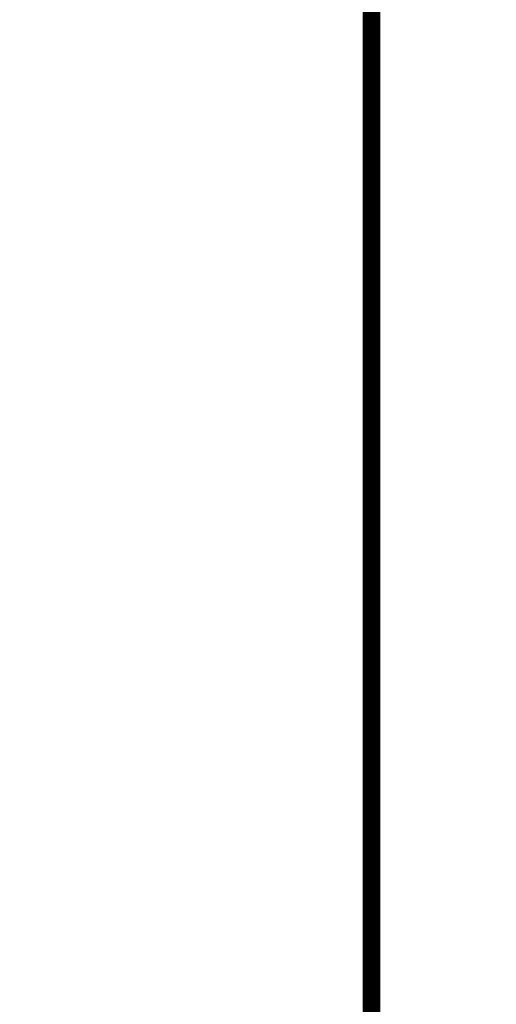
# Model space of a CAD drawing. Header units: metres. Extents: x 2193651 to 2201499, y 493187 to 494493.
# Tile 21 of 76: x 2199348 to 2199370, y 493840 to 493885. Entities that reach past the tile are written whole.
import ezdxf

# ---------------------------------------------------------------- set-up
doc = ezdxf.new("R2010")
doc.units = ezdxf.units.M
doc.set_wipeout_variables(frame=1)
doc.linetypes.add('10_2', pattern=[6, 5, -1])
for name, color, linetype in [('Border', 3, 'Continuous'), ('contur_line_fence', 7, 'Continuous'), ('contur_line_road', 7, 'Continuous'), ('p', 7, 'Continuous')]:
    doc.layers.add(name, color=color, linetype=linetype)
doc.layers.add('net_pipeline', color=7, linetype='Continuous', lineweight=30)

# ---------------------------------------------------------------- blocks, each defined once
blk = doc.blocks.new('ж9итдщд')
at = {"layer": 'contur_line_fence', "color": 251, "true_color": 0x5d5d5d}
for p, q in [((2196352.527, 493892.277), (2196394.437, 493850.934)), ((2196351.965, 493891.708), (2196394.466, 493849.782)), ((2196380.98, 493846.662), (2196341.277, 493883.844)), ((2196379.874, 493846.601), (2196340.73, 493883.26))]:
    blk.add_line(p, q, dxfattribs=at)
at = {"layer": 'contur_line_road', "color": 251, "true_color": 0x5d5d5d, "flags": 128}
blk.add_lwpolyline([(2196415.886, 493809.2), (2196416.552, 493810.076), (2196381.588, 493845.142), (2196382.23, 493845.932), (2196341.835, 493884.314)], dxfattribs=at)
at = {"layer": 'net_pipeline', "color": 251, "linetype": '10_2', "true_color": 0x5d5d5d, "flags": 128}
blk.add_lwpolyline([(2196348.867, 493889.14), (2196374.374, 493864.4), (2196468.417, 493772.833)], dxfattribs=at)
at = {"layer": 'p', "color": 251, "linetype": 'Continuous', "true_color": 0x5d5d5d}
for points in [[(2196435.932, 493898.826), (2196424.532, 493908.606), (2196413.212, 493919.166), (2196374.972, 493953.266), (2196370.152, 493948.206), (2196339.852, 493915.646), (2196338.312, 493907.726), (2196342.692, 493900.826), (2196394.152, 493850.226), (2196431.732, 493892.246)], [(2196333.692, 493891.126), (2196380.692, 493846.006), (2196379.432, 493844.326), (2196321.832, 493783.006), (2196318.272, 493786.726), (2196273.812, 493827.526)]]:
    blk.add_lwpolyline(points, close=True, dxfattribs=at)
at = {"color": 7, "lineweight": 0, "true_color": 0xffffff}
blk.add_wipeout([(2197379.001, 493517.103), (2197495.512, 493517.103), (2197495.512, 494487.366), (2196201.796, 494487.366), (2196201.796, 493187.366), (2197495.512, 493187.366), (2197495.512, 493517.103), (2196554.68, 493517.103), (2196554.68, 493858.249), (2197070.734, 494090.366), (2197224.867, 494090.366), (2197276.818, 493979.65), (2197379.001, 493803.734)], dxfattribs=at)

msp = doc.modelspace()

# ---------------------------------------------------------------- block references
at = {"color": 1, "lineweight": 100}
msp.add_blockref('ж9итдщд', (3000, 0), dxfattribs=at)

# ---------------------------------------------------------------- next in the draw order: linework, layer by layer
at = {"layer": 'Border', "color": 7, "lineweight": 0, "const_width": 0.8}
msp.add_lwpolyline([(2199363.912, 494096.166), (2200554.912, 494096.166), (2200554.912, 493512.166), (2199363.912, 493512.166)], close=True, dxfattribs=at)

doc.saveas('drawing.dxf')
